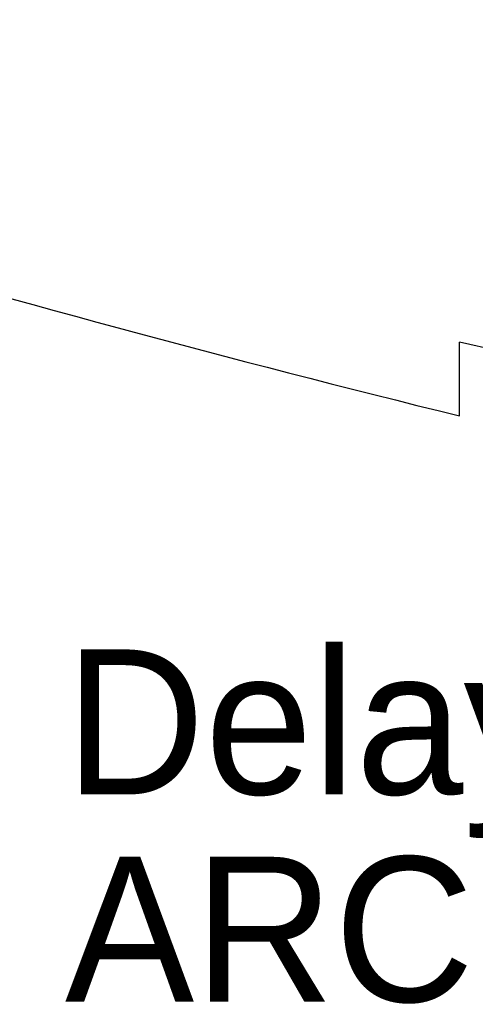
# Model space of a CAD drawing. Header units: millimetres. Extents: x 0 to 84100, y 0 to 59400.
# Tile 18 of 113: x 13089 to 13718, y 53649 to 55008. Entities that reach past the tile are written whole.
import ezdxf
from ezdxf.enums import TextEntityAlignment as Align

# ---------------------------------------------------------------- set-up
doc = ezdxf.new("R2010")
doc.units = ezdxf.units.MM
doc.layers.add('무대멀티박스', color=7, linetype='Continuous')
doc.styles.add('DALUS', font='GOTHIC.TTF')

msp = doc.modelspace()

# ---------------------------------------------------------------- linework, layer by layer
at = {"color": 8}
for p in [(14498.138, 54385.588), (13696.006, 54461.31)]:
    msp.add_line(p, (13696.006, 54562.965), dxfattribs=at)
msp.add_arc((19111.387, 76426.408), 22622.818, 251.2192011, 256.1502299, dxfattribs=at)

# ---------------------------------------------------------------- texts
at = {"layer": '무대멀티박스', "color": 5, "linetype": 'Continuous', "style": 'DALUS'}
for s, p in [('Delay Speaker (each)', (13151.415, 54039.209)), ('ARCS - 4EA', (13151.415, 53753.027))]:
    msp.add_text(s, height=200, dxfattribs=at).set_placement(p, align=Align.MIDDLE_LEFT)

doc.saveas('drawing.dxf')
